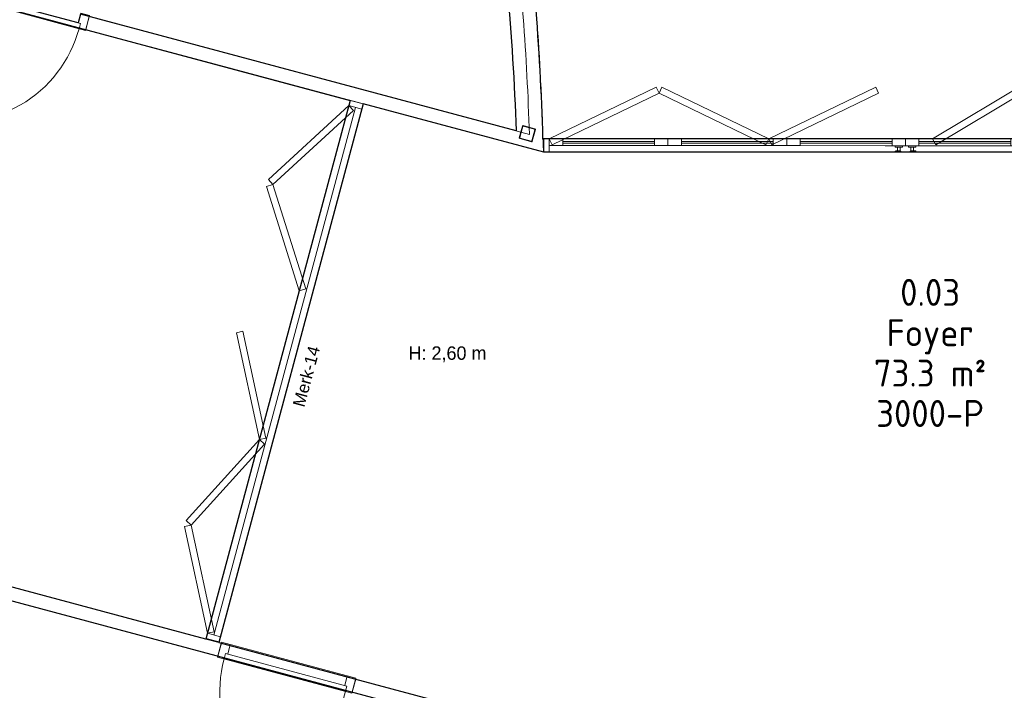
# Model space of a CAD drawing. Header units: millimetres. Extents: x -20518 to 270852, y -121463 to 37725.
# Tile 9 of 33: x 24107 to 31425, y 11901 to 16885. Entities that reach past the tile are written whole.
import ezdxf
from ezdxf.enums import TextEntityAlignment as Align

# ---------------------------------------------------------------- set-up
doc = ezdxf.new("R2010")
doc.units = ezdxf.units.MM
for name, color, linetype in [('21 Buitenwanden', 3, 'Continuous'), ('22 C Binnenwanden', 2, 'Continuous'), ('22 C Binnenwanden Deuren', 7, 'Continuous'), ('22 C Binnenwanden Ramen', 7, 'Continuous'), ('Tekst_dim Algemeen', 7, 'Continuous'), ('X-BT$1----_Ruimtegegevens', 7, 'Continuous')]:
    doc.layers.add(name, color=color, linetype=linetype)
doc.layers.add('BL$8-GO--polylijnen', color=10, linetype='Continuous', plot=False)
for name, color, linetype, lineweight in [('X-BT$23A__RuimteElement', 7, 'Continuous', 0), ('X-BT$23F__RuimteElement', 7, 'Continuous', 0), ('X-BT$23m2_RuimteElement', 7, 'Continuous', 0), ('X-BT$23NR__Ruimtenummer', 1, 'Continuous', 0), ('X-BT$23P__Algemeen', 1, 'Continuous', 0)]:
    doc.layers.add(name, color=color, linetype=linetype, lineweight=lineweight)
doc.styles.add('GENERATED_STYLE_1', font='univcl.shx')
doc.styles.add('GENERATED_STYLE_2', font='arial.ttf')
doc.styles.add('Isocpeur', font='isocpeur.ttf')

# ---------------------------------------------------------------- blocks, each defined once
blk = doc.blocks.new('R1a hout 16')
at = {"layer": '22 C Binnenwanden Ramen', "linetype": 'Continuous', "lineweight": 0}
for p, q in [((-2209.6, 0), (-2209.6, -50)), ((-2109.6, 0), (-2209.6, 0)), ((-2109.6, 0), (-1426.8, 0)), ((-2109.6, -50), (-2109.6, 0)), ((-1426.8, 0), (-1426.8, -50)), ((-1326.8, 0), (-1426.8, 0)), ((-1326.8, 0), (-1326.8, -50)), ((-1226.8, 0), (-1326.8, 0)), ((-544, 0), (-1226.8, 0)), ((-1226.8, -50), (-1226.8, 0)), ((-544, 0), (-544, -50)), ((-444, 0), (-544, 0)), ((-444, 0), (-444, -50)), ((-344, 0), (-444, 0)), ((-344, 0), (338.8, 0)), ((-344, -50), (-344, 0)), ((338.8, 0), (338.8, -50)), ((438.8, 0), (338.8, 0)), ((538.8, 0), (438.8, 0)), ((438.8, -50), (438.8, 0)), ((538.8, 0), (1221.6, 0)), ((538.8, -50), (538.8, 0)), ((1221.6, 0), (1221.6, -50)), ((1321.6, 0), (1221.6, 0)), ((1421.6, 0), (1321.6, 0)), ((1321.6, -50), (1321.6, 0)), ((2104.4, 0), (1421.6, 0)), ((1421.6, -50), (1421.6, 0)), ((2104.4, 0), (2104.4, -50)), ((2204.4, 0), (2104.4, 0)), ((2244.2, 0), (2204.4, 0)), ((2204.4, -50), (2204.4, 0)), ((-2209.6, 0), (-2244.2, 0)), ((-2209.6, -50), (-2109.6, -50)), ((-2209.6, -100), (-2209.6, -50)), ((-2209.6, -50.1), (-1478.5, -50.1)), ((-1426.8, -19), (-2109.6, -19)), ((-2109.6, -31), (-1426.8, -31)), ((-2109.6, -50), (-1426.8, -50)), ((-1478.5, -50.1), (-1326.8, -50.1)), ((-1426.8, -50), (-1326.8, -50)), ((-1326.8, -50), (-1226.8, -50)), ((-1326.8, -50.1), (-444, -50.1)), ((-544, -19), (-1226.8, -19)), ((-1226.8, -31), (-544, -31)), ((-544, -50), (-1226.8, -50)), ((-595.7, -50.1), (-444, -50.1)), ((-544, -50), (-444, -50)), ((-521, -50.1), (-521, -50)), ((-521, -59.9), (-521, -50.1)), ((-521, -60), (-521, -59.9)), ((-521, -60), (-517.4, -60)), ((-517.4, -60), (-507.5, -60)), ((-507.5, -60), (-494, -60)), ((-504, -60.1), (-504, -60)), ((-504, -88.8), (-504, -60.1)), ((-494, -60), (-480.5, -60)), ((-484, -60.1), (-484, -60)), ((-484, -88.8), (-484, -60.1)), ((-480.5, -60), (-470.6, -60)), ((-470.6, -60), (-467, -60)), ((-467, -50.1), (-467, -50)), ((-467, -59.9), (-467, -50.1)), ((-467, -60), (-467, -59.9)), ((-444, -50), (-344, -50)), ((438.8, -50.1), (-444, -50.1)), ((-292.2, -50.1), (-444, -50.1)), ((-421, -50.1), (-421, -50)), ((-421, -59.9), (-421, -50.1)), ((-421, -60), (-421, -59.9)), ((-417.4, -60), (-421, -60)), ((-407.5, -60), (-417.4, -60)), ((-394, -60), (-407.5, -60)), ((-404, -60.1), (-404, -60)), ((-404, -88.8), (-404, -60.1)), ((-380.5, -60), (-394, -60)), ((-384, -60.1), (-384, -60)), ((-384, -88.8), (-384, -60.1)), ((-370.6, -60), (-380.5, -60)), ((-367, -60), (-370.6, -60)), ((-367, -50.1), (-367, -50)), ((-367, -59.9), (-367, -50.1)), ((-367, -60), (-367, -59.9)), ((338.8, -19), (-344, -19)), ((-344, -31), (338.8, -31)), ((-344, -50), (338.8, -50)), ((338.8, -50), (438.8, -50)), ((438.8, -50), (538.8, -50)), ((1321.6, -50.1), (438.8, -50.1)), ((590.6, -50.1), (438.8, -50.1)), ((1221.6, -19), (538.8, -19)), ((538.8, -31), (1221.6, -31)), ((538.8, -50), (1221.6, -50)), ((1221.6, -50), (1321.6, -50)), ((1321.6, -50), (1421.6, -50)), ((1473.3, -50.1), (1321.6, -50.1)), ((2104.4, -19), (1421.6, -19)), ((1421.6, -31), (2104.4, -31)), ((2104.4, -50), (1421.6, -50)), ((2204.4, -50.1), (1473.3, -50.1)), ((2104.4, -50), (2204.4, -50)), ((2204.4, -50), (2204.4, -100)), ((-2244.2, -100), (-2209.6, -100)), ((-519.9, -90.1), (-521, -92.7)), ((-521, -92.7), (-519.9, -95.4)), ((-517.2, -89), (-519.9, -90.1)), ((-519.9, -95.4), (-517.2, -96.5)), ((-517.2, -89), (-503.7, -89)), ((-517.2, -96.5), (-503.7, -96.5)), ((-504, -88.9), (-504, -88.8)), ((-504, -88.9), (-501, -88.9)), ((-504, -96.7), (-501, -96.7)), ((-504, -96.7), (-504, -96.7)), ((-504, -98.9), (-504, -96.7)), ((-504, -99), (-504, -98.9)), ((-504, -99), (-501, -99)), ((-503.7, -89), (-499.7, -89)), ((-503.7, -96.5), (-499.7, -96.5)), ((-502.7, -88.9), (-502.7, -88.9)), ((-502.7, -89), (-502.7, -88.9)), ((-502.7, -96.7), (-502.7, -96.5)), ((-502.7, -96.5), (-502.7, -96.5)), ((-501, -88.9), (-494, -88.9)), ((-501, -96.7), (-494, -96.7)), ((-501, -99), (-494, -99)), ((-499.7, -89), (-494.2, -89)), ((-499.7, -96.5), (-494.2, -96.5)), ((-494.2, -89), (-488.6, -89)), ((-494.2, -96.5), (-488.6, -96.5)), ((-494, -88.9), (-486.9, -88.9)), ((-494, -96.7), (-486.9, -96.7)), ((-494, -99), (-486.9, -99)), ((-488.6, -89), (-484.4, -89)), ((-488.6, -96.5), (-484.4, -96.5)), ((-486.9, -88.9), (-484, -88.9)), ((-486.9, -96.7), (-484, -96.7)), ((-486.9, -99), (-484, -99)), ((-485.2, -88.9), (-485.2, -88.9)), ((-485.2, -89), (-485.2, -88.9)), ((-485.2, -96.7), (-485.2, -96.5)), ((-485.2, -96.5), (-485.2, -96.5)), ((-484.4, -89), (-482.7, -89)), ((-484.4, -96.5), (-482.7, -96.5)), ((-484, -88.9), (-484, -88.8)), ((-484, -96.7), (-484, -96.7)), ((-484, -98.9), (-484, -96.7)), ((-484, -99), (-484, -98.9)), ((-482.7, -89), (-480, -90.1)), ((-480, -95.4), (-482.7, -96.5)), ((-480, -90.1), (-478.9, -92.7)), ((-478.9, -92.7), (-480, -95.4)), ((-408, -90.1), (-409.1, -92.7)), ((-409.1, -92.7), (-408, -95.4)), ((-405.2, -89), (-408, -90.1)), ((-408, -95.4), (-405.2, -96.5)), ((-403.5, -89), (-405.2, -89)), ((-403.5, -96.5), (-405.2, -96.5)), ((-404, -88.9), (-404, -88.8)), ((-401, -88.9), (-404, -88.9)), ((-401, -96.7), (-404, -96.7)), ((-404, -96.7), (-404, -96.7)), ((-404, -98.9), (-404, -96.7)), ((-404, -99), (-404, -98.9)), ((-401, -99), (-404, -99)), ((-399.4, -89), (-403.5, -89)), ((-399.4, -96.5), (-403.5, -96.5)), ((-402.7, -88.9), (-402.7, -88.9)), ((-402.7, -89), (-402.7, -88.9)), ((-402.7, -96.7), (-402.7, -96.5)), ((-402.7, -96.5), (-402.7, -96.5)), ((-394, -88.9), (-401, -88.9)), ((-394, -96.7), (-401, -96.7)), ((-394, -99), (-401, -99)), ((-393.8, -89), (-399.4, -89)), ((-393.8, -96.5), (-399.4, -96.5)), ((-386.9, -88.9), (-394, -88.9)), ((-386.9, -96.7), (-394, -96.7)), ((-386.9, -99), (-394, -99)), ((-388.3, -89), (-393.8, -89)), ((-388.3, -96.5), (-393.8, -96.5)), ((-384.2, -89), (-388.3, -89)), ((-384.2, -96.5), (-388.3, -96.5)), ((-384, -88.9), (-386.9, -88.9)), ((-384, -96.7), (-386.9, -96.7)), ((-384, -99), (-386.9, -99)), ((-385.2, -88.9), (-385.2, -88.9)), ((-385.2, -89), (-385.2, -88.9)), ((-385.2, -96.7), (-385.2, -96.5)), ((-385.2, -96.5), (-385.2, -96.5)), ((-370.7, -89), (-384.2, -89)), ((-370.7, -96.5), (-384.2, -96.5)), ((-384, -88.9), (-384, -88.8)), ((-384, -96.7), (-384, -96.7)), ((-384, -98.9), (-384, -96.7)), ((-384, -99), (-384, -98.9)), ((-370.7, -89), (-368.1, -90.1)), ((-368.1, -95.4), (-370.7, -96.5)), ((-368.1, -90.1), (-367, -92.7)), ((-367, -92.7), (-368.1, -95.4)), ((2204.4, -100), (2244.2, -100))]:
    blk.add_line(p, q, dxfattribs=at)
blk = doc.blocks.new('DV2 16')
at = {"layer": '22 C Binnenwanden Deuren', "linetype": 'Continuous', "lineweight": 0}
for p, q in [((-1449.9, 454), (-2207, 0)), ((-1424.2, 411.2), (-1449.9, 454)), ((-1398.5, 454), (-1424.2, 411.2)), ((-641.4, 0), (-1398.5, 454)), ((-2181.3, -42.9), (-1424.2, 411.2)), ((-1424.2, 411.2), (-667.1, -42.9)), ((-241.4, 340.2), (-219.6, 385.2)), ((-219.6, 385.2), (574.7, 0)), ((574.7, 0), (1369, 385.2)), ((1369, 385.2), (1390.9, 340.2)), ((1390.9, 340.2), (1412.7, 385.2)), ((1412.7, 385.2), (2207, 0)), ((552.9, -45), (-241.4, 340.2)), ((1390.9, 340.2), (596.5, -45)), ((2185.2, -45), (1390.9, 340.2)), ((-2207, 0), (-2247, 0)), ((-2247, 0), (-2247, -100)), ((-2207, -100), (-2207, 0)), ((-2207, 0), (-2181.3, -42.9)), ((-667.1, -42.9), (-641.4, 0)), ((574.7, 0), (552.9, -45)), ((596.5, -45), (574.7, 0)), ((2207, 0), (2185.2, -45)), ((2247, 0), (2207, 0)), ((2207, 0), (2207, -100)), ((2247, -100), (2247, 0)), ((-2247, -100), (-2207, -100)), ((2207, -100), (2247, -100))]:
    blk.add_line(p, q, dxfattribs=at)
blk = doc.blocks.new('Wall_186_1', base_point=(76173.6, 17271))
at = {"layer": '22 C Binnenwanden', "linetype": 'Continuous', "lineweight": 0, "flags": 128}
for points in [[(80722.2, 17369.2), (80667.6, 17369.3)], [(80722.1, 17269.2), (80722.2, 17369.2)], [(80667.6, 17269.3), (80722.1, 17269.2)]]:
    blk.add_lwpolyline(points, dxfattribs=at)
at = {"layer": '22 C Binnenwanden Deuren', "linetype": 'Continuous', "lineweight": 0, "xscale": -1, "zscale": 1000, "rotation": 359.9783085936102}
blk.add_blockref('DV2 16', (78420.7, 17370.1), dxfattribs=at)
at = {"layer": '22 C Binnenwanden Ramen', "linetype": 'Continuous', "lineweight": 0, "xscale": -1, "zscale": 1000, "rotation": 359.9783085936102}
blk.add_blockref('R1a hout 16', (78418.1, 17370.1), dxfattribs=at)
blk = doc.blocks.new('Wall_197_1', base_point=(76170, 17272))
at = {"layer": '22 C Binnenwanden', "linetype": 'Continuous', "lineweight": 0}
for radius, start, end in [(19521.6, 1.75865, 6.88654), (19621.6, 1.36617, 6.88657)]:
    blk.add_arc((56554, 16804.1), radius, start, end, dxfattribs=at)
blk = doc.blocks.new('DV2 16_2')
at = {"layer": '22 C Binnenwanden Deuren', "linetype": 'Continuous', "lineweight": 0}
for p, q in [((-1307.5, 370.6), (-2030, 0)), ((-1284.7, 326.1), (-1307.5, 370.6)), ((-1261.8, 370.6), (-1284.7, 326.1)), ((-539.3, 0), (-1261.8, 370.6)), ((183.2, 370.6), (-539.3, 0)), ((206, 326.1), (183.2, 370.6)), ((606, 0), (1291.2, 435.8)), ((1318, 393.6), (632.8, -42.2)), ((1291.2, 435.8), (1318, 393.6)), ((1318, 393.6), (1344.8, 435.8)), ((2003.2, -42.2), (1318, 393.6)), ((1344.8, 435.8), (2030, 0)), ((-2007.2, -44.5), (-1284.7, 326.1)), ((-1284.7, 326.1), (-562.2, -44.5)), ((-516.5, -44.5), (206, 326.1)), ((-2030, 0), (-2070, 0)), ((-2070, 0), (-2070, -100)), ((-2070, 0), (-2070, -100)), ((-2030, -100), (-2030, 0)), ((-2030, 0), (2030, 0)), ((-2030, 0), (-2007.2, -44.5)), ((-562.2, -44.5), (-539.3, 0)), ((-539.3, 0), (-516.5, -44.5)), ((632.8, -42.2), (606, 0)), ((2030, 0), (2003.2, -42.2)), ((2070, 0), (2030, 0)), ((2030, 0), (2030, -100)), ((2070, -100), (2070, 0)), ((2070, 0), (2070, -100)), ((-2030, -50), (2030, -50)), ((-2070, -100), (-2030, -100)), ((2030, -100), (2070, -100))]:
    blk.add_line(p, q, dxfattribs=at)
blk = doc.blocks.new('Wall_210_1', base_point=(73758.7, 13627.9))
at = {"layer": '22 C Binnenwanden', "linetype": 'Continuous', "lineweight": 0}
for p, q in [((74735.3, 17656.3), (74831.8, 17630.4)), ((73663.1, 13657.5), (73759.7, 13631.6))]:
    blk.add_line(p, q, dxfattribs=at)
at = {"layer": '22 C Binnenwanden', "linetype": 'Continuous', "lineweight": 0, "flags": 128}
for points in [[(74831.9, 17630.7), (74735.3, 17656.6)], [(74831.8, 17630.4), (74831.9, 17630.7)], [(73663.1, 13657.5), (73662.2, 13653.8)], [(73662.2, 13653.8), (73758.7, 13627.9)], [(73758.7, 13627.9), (73759.7, 13631.6)]]:
    blk.add_lwpolyline(points, dxfattribs=at)
at = {"layer": '22 C Binnenwanden Deuren', "linetype": 'Continuous', "lineweight": 0, "zscale": 1000, "rotation": 74.99135664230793}
blk.add_blockref('DV2 16_2', (74199.2, 15656.9), dxfattribs=at)
blk = doc.blocks.new('Wall_262_1', base_point=(73662.3, 13653.8))
at = {"layer": '22 C Binnenwanden', "linetype": 'Continuous', "lineweight": 0, "flags": 128}
for points in [[(73662.3, 13653.8), (69171.2, 14858.3)], [(69145.3, 14761.7), (73636.4, 13557.2)]]:
    blk.add_lwpolyline(points, dxfattribs=at)
blk = doc.blocks.new('D1a bi h 16_20')
at = {"layer": '22 C Binnenwanden Deuren', "linetype": 'Continuous', "lineweight": 0}
for p, q in [((-467, 0), (-467, 934)), ((-517, 0), (517, 0)), ((-517, 0), (-517, -114)), ((-467, 0), (467, 0)), ((-467, -40), (-467, 0)), ((467, 0), (467, -40)), ((517, -114), (517, 0)), ((-517, -7), (-517, -107)), ((467, -40), (-467, -40)), ((-450, -40), (-450, -114)), ((450, -40), (450, -114)), ((517, -7), (517, -107)), ((517, -7), (517, -107)), ((-517, -114), (517, -114))]:
    blk.add_line(p, q, dxfattribs=at)
blk.add_arc((-467, 0), 934, 0, 90, dxfattribs=at)
blk = doc.blocks.new('Wall_263_1', base_point=(75865.5, 13063.4))
at = {"layer": '22 C Binnenwanden', "linetype": 'Continuous', "lineweight": 0}
for p, q in [((73751, 13526.5), (73776.9, 13623.1)), ((73751, 13526.5), (73776.9, 13623.1)), ((74749.7, 13258.9), (74775.6, 13355.5))]:
    blk.add_line(p, q, dxfattribs=at)
at = {"layer": '22 C Binnenwanden', "linetype": 'Continuous', "lineweight": 0, "flags": 128}
for points in [[(73776.9, 13623.1), (73662.3, 13653.8)], [(73636.4, 13557.2), (73751, 13526.5)], [(75865.5, 13063.4), (74775.6, 13355.5)], [(74749.7, 13258.9), (75214.9, 13134.2)], [(75311.6, 13108.3), (75741.9, 12993)], [(75865.5, 13063.4), (75839.6, 12966.8)], [(75838.5, 12967.1), (75839.6, 12966.8)]]:
    blk.add_lwpolyline(points, dxfattribs=at)
at = {"layer": '22 C Binnenwanden', "linetype": 'Continuous', "lineweight": 0}
blk.add_point((73751, 13526.5), dxfattribs=at)
at = {"layer": '22 C Binnenwanden Deuren', "linetype": 'Continuous', "lineweight": 0, "zscale": 1000, "rotation": 165.000000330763}
blk.add_blockref('D1a bi h 16_20', (74248.5, 13385.9), dxfattribs=at)
blk = doc.blocks.new('D1a bi h 16_21')
at = {"layer": '22 C Binnenwanden Deuren', "linetype": 'Continuous', "lineweight": 0}
for p, q in [((-467, 0), (-467, 934)), ((-517, 0), (-450, 0)), ((-517, 0), (-517, -114)), ((-467, 0), (467, 0)), ((-467, -40), (-467, 0)), ((450, 0), (517, 0)), ((467, 0), (467, -40)), ((517, -114), (517, 0)), ((-517, -7), (-517, -107)), ((467, -40), (-467, -40)), ((-450, -40), (-450, -114)), ((450, -40), (450, -114)), ((517, -7), (517, -107)), ((517, -7), (517, -107)), ((-517, -114), (-450, -114)), ((450, -114), (517, -114))]:
    blk.add_line(p, q, dxfattribs=at)
blk.add_arc((-467, 0), 934, 0, 90, dxfattribs=at)
blk = doc.blocks.new('Wall_265_1', base_point=(71609.4, 18494.8))
at = {"layer": '22 C Binnenwanden', "linetype": 'Continuous', "lineweight": 0}
for p, q in [((71770.4, 18451.5), (71796.4, 18548.1)), ((72769, 18183.3), (72795, 18279.8)), ((72769, 18183.3), (72795, 18279.8))]:
    blk.add_line(p, q, dxfattribs=at)
at = {"layer": '22 C Binnenwanden', "linetype": 'Continuous', "lineweight": 0, "flags": 128}
for points in [[(71796.4, 18548.1), (71635.4, 18591.4)], [(71609.4, 18494.8), (71770.4, 18451.5)], [(72884.5, 18255.8), (72795, 18279.8)], [(72769, 18183.3), (72858.6, 18159.2)]]:
    blk.add_lwpolyline(points, dxfattribs=at)
at = {"layer": '22 C Binnenwanden', "linetype": 'Continuous', "lineweight": 0}
blk.add_point((72769, 18183.3), dxfattribs=at)
at = {"layer": '22 C Binnenwanden Deuren', "linetype": 'Continuous', "lineweight": 0, "xscale": -1, "zscale": 1000, "rotation": 164.9626391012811}
blk.add_blockref('D1a bi h 16_21', (72267.9, 18310.6), dxfattribs=at)
blk = doc.blocks.new('Wall_567_1', base_point=(72858.6, 18159.2))
at = {"layer": '22 C Binnenwanden', "linetype": 'Continuous', "lineweight": 0, "flags": 128}
for points in [[(73647.7, 18051.3), (72884.5, 18255.8)], [(72858.6, 18159.2), (73621.8, 17954.7)]]:
    blk.add_lwpolyline(points, dxfattribs=at)
blk = doc.blocks.new('Wall_568_1', base_point=(73621.8, 17954.7))
at = {"layer": '22 C Binnenwanden', "linetype": 'Continuous', "lineweight": 0, "flags": 128}
for points in [[(76066.4, 17403.2), (73647.7, 18051.3)], [(73621.8, 17954.7), (76153.6, 17276.3)]]:
    blk.add_lwpolyline(points, dxfattribs=at)
blk = doc.blocks.new('2D Koker vierkant 16+')
at = {"layer": '21 Buitenwanden', "linetype": 'Continuous', "lineweight": 0}
for p, q in [((0, 95), (0, 50)), ((4, 93), (4, 46)), ((95, 100), (5, 100)), ((93, 96), (7, 96)), ((96, 7), (96, 93)), ((100, 5), (100, 95)), ((0, 50), (0, 5)), ((4, 46), (4, 7)), ((5, 0), (95, 0)), ((7, 4), (93, 4))]:
    blk.add_line(p, q, dxfattribs=at)
for centre, radius, start, end in [((5, 95), 5, 90, 180), ((7, 93), 3, 90, 180), ((93, 93), 3, 0, 90), ((95, 95), 5, 0, 90), ((5, 5), 5, 180, 270), ((7, 7), 3, 180, 270), ((93, 7), 3, 270, 0), ((95, 5), 5, 270, 0)]:
    blk.add_arc(centre, radius, start, end, dxfattribs=at)
blk = doc.blocks.new('Ruimtefunctie')
at = {"layer": 'X-BT$23A__RuimteElement', "style": 'Isocpeur', "width": 0.94}
blk.add_attdef('RUIMTEFUNCTIE-A', text='', height=200, dxfattribs=at).set_placement((0, -600), align=Align.MIDDLE_CENTER)
at = {"layer": 'X-BT$23F__RuimteElement', "style": 'Isocpeur', "width": 0.94}
blk.add_attdef('RUIMTEFUNCTIE', text='', height=200, dxfattribs=at).set_placement((0, 300), align=Align.MIDDLE_CENTER)
at = {"layer": 'X-BT$23m2_RuimteElement', "style": 'Isocpeur', "width": 0.94}
blk.add_attdef('RUIMTEFUNCTIE-B', text='', height=200, dxfattribs=at).set_placement((0, 0), align=Align.MIDDLE_CENTER)
at = {"layer": 'X-BT$23NR__Ruimtenummer', "style": 'Isocpeur', "width": 0.94}
blk.add_attdef('RUIMTENUMMER', text='', height=200, dxfattribs=at).set_placement((0, 600), align=Align.MIDDLE_CENTER)
at = {"layer": 'X-BT$23P__Algemeen', "style": 'Isocpeur', "width": 0.94}
blk.add_attdef('PEILMAAT', text='', height=200, dxfattribs=at).set_placement((0, -300), align=Align.MIDDLE_CENTER)

msp = doc.modelspace()

# ---------------------------------------------------------------- linework, layer by layer
at = {"layer": '22 C Binnenwanden', "linetype": 'Continuous', "lineweight": 0}
for p, q in [((26564.5, 16285.1), (26554.1, 16246.4)), ((26661.1, 16259.2), (26564.5, 16285.1)), ((26564.5, 16285.1), (26661.1, 16259.2)), ((26650.7, 16220.5), (26661.1, 16259.2)), ((25502.8, 12324.9), (26554.1, 16246.4)), ((25551, 12312), (26602.4, 16233.5)), ((26554.1, 16246.4), (26650.7, 16220.5)), ((28002.9, 15899.8), (28002.9, 15999.8)), ((28002.9, 15999.8), (28042.9, 15999.8)), ((28042.9, 15999.8), (28042.9, 15899.8)), ((28042.9, 15899.8), (28002.9, 15899.8)), ((25502.8, 12324.9), (25492.4, 12286.3)), ((25599.3, 12299), (25502.8, 12324.9)), ((25589, 12260.4), (25599.3, 12299)), ((25492.4, 12286.3), (25589, 12260.4)), ((25492.4, 12286.3), (25589, 12260.4))]:
    msp.add_line(p, q, dxfattribs=at)
at = {"layer": 'BL$8-GO--polylijnen'}
for points in [[(27996.5, 15999.8, 0.026142), (27831.4, 18034.8, 0.066863), (26679.1, 22326.5, 0.043042), (25600.4, 24368.5), (33812.9, 25763.6), (33898.4, 25738.2, 0.090477), (32855.4, 15999)], [(23517.5, 17206), (24034.9, 19136.8), (27605, 18182.1, -0.026723), (27797.7, 16058.3), (24559.5, 16926), (24542.1, 16861.3), (23672.9, 17094.8), (23690.3, 17159.5)], [(27044.2, 11763), (26603.2, 9759), (26852.8, 9698.8, -0.024482), (26495.8, 8483.1, -0.00878), (26239.2, 7759.7, -0.014568), (26082.5, 7365.1, -0.014091), (25796.4, 6668.1, -0.000969), (25762.3, 6590.5, -0.010882), (25369.9, 5752.4), (19628, 7291.3), (21217.1, 13221.7), (21311.7, 13196.3), (21337.7, 13293.1)]]:
    msp.add_lwpolyline(points, format="xyb", close=True, dxfattribs=at)
for points in [[(20876.5, 17811.2), (26564.5, 16285.2), (25491.4, 12282.6), (20001, 13755.1), (20001, 13755.1), (16390.3, 14722.6), (16387.1, 14710.9), (16385.1, 14703.3), (15104.6, 15046.7), (15092.6, 15002.2), (14223.4, 15235.3), (14242.5, 15306.8), (13450.2, 15519.1), (13464.8, 15573.2), (13393.3, 15592.4), (13626.2, 16461.7), (13697.7, 16442.5), (14017.2, 17635.1)], [(33257.6, 15899.6), (28002.9, 15899.8), (26661.1, 16259.3), (25588, 12256.7), (30352.4, 10980.1), (30482.6, 8776.1), (31373.7, 8831.9), (31381.4, 8710.1), (33072, 8816.1)]]:
    msp.add_lwpolyline(points, dxfattribs=at)

# ---------------------------------------------------------------- block references
at = {"layer": '21 Buitenwanden', "linetype": 'Continuous', "lineweight": 0, "zscale": 1000, "rotation": 344.992991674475}
msp.add_blockref('2D Koker vierkant 16+', (27818.8, 16002.5), dxfattribs=at)
at = {"layer": '22 C Binnenwanden', "lineweight": 0}
for name, p in [('Wall_197_1', (27999.2, 15900.8)), ('Wall_265_1', (23438.7, 17123.6)), ('Wall_567_1', (24687.9, 16788)), ('Wall_568_1', (25451.1, 16583.5)), ('Wall_210_1', (25588, 12256.7)), ('Wall_186_1', (28002.9, 15899.8)), ('Wall_262_1', (25491.5, 12282.6)), ('Wall_263_1', (27694.7, 11692.2))]:
    msp.add_blockref(name, p, dxfattribs=at)
at = {"layer": 'X-BT$1----_Ruimtegegevens'}
ref = msp.add_blockref('Ruimtefunctie', (30874.1, 14258.5), dxfattribs=at)
ref.add_attrib('RUIMTENUMMER', '0.03', dxfattribs={"layer": 'X-BT$23NR__Ruimtenummer', "height": 200, "style": 'Isocpeur', "width": 0.94}).set_placement((30874.1, 14858.5), align=Align.MIDDLE_CENTER)
ref.add_attrib('RUIMTEFUNCTIE', 'Foyer', dxfattribs={"layer": 'X-BT$23F__RuimteElement', "height": 200, "style": 'Isocpeur', "width": 0.94}).set_placement((30874.1, 14558.5), align=Align.MIDDLE_CENTER)
ref.add_attrib('RUIMTEFUNCTIE-B', '73.3 m²', dxfattribs={"layer": 'X-BT$23m2_RuimteElement', "height": 200, "style": 'Isocpeur', "width": 0.94}).set_placement((30874.1, 14258.5), align=Align.MIDDLE_CENTER)
ref.add_attrib('PEILMAAT', '3000-P', dxfattribs={"layer": 'X-BT$23P__Algemeen', "height": 200, "style": 'Isocpeur', "width": 0.94}).set_placement((30874.1, 13958.5), align=Align.MIDDLE_CENTER)

# ---------------------------------------------------------------- texts
at = {"layer": '22 C Binnenwanden', "linetype": 'Continuous', "lineweight": 0, "insert": (26223, 13999.7), "char_height": 90, "attachment_point": 7, "rotation": 74.99136, "style": 'GENERATED_STYLE_2'}
msp.add_mtext('{Merk-14}', dxfattribs=at)
at = {"layer": 'Tekst_dim Algemeen', "linetype": 'Continuous', "lineweight": 0, "insert": (27576.7, 14338.8), "char_height": 100, "attachment_point": 9, "style": 'GENERATED_STYLE_1'}
msp.add_mtext('{H: 2,60 m}', dxfattribs=at)

doc.saveas('drawing.dxf')
